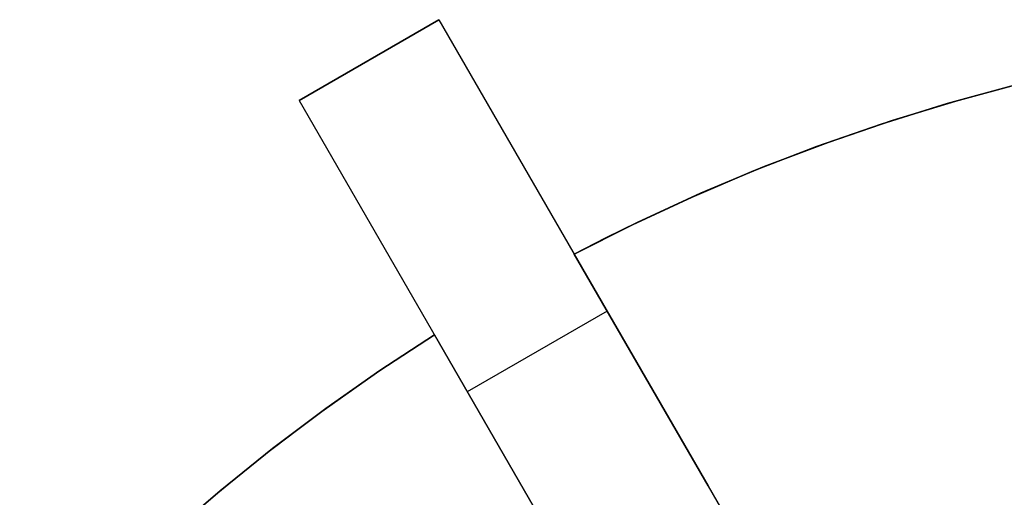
# Model space of a CAD drawing. Header units: millimetres. Extents: x 560 to 900, y 2299 to 2636.
# Tile 21 of 44: x 619 to 692, y 2583 to 2618. Entities that reach past the tile are written whole.
import ezdxf

# ---------------------------------------------------------------- set-up
doc = ezdxf.new("R2010")
doc.units = ezdxf.units.MM

msp = doc.modelspace()

# ---------------------------------------------------------------- linework, layer by layer
for points in [[(650.196, 2618.08), (639.804, 2612.08)], [(650.196, 2618.08), (639.804, 2612.08)], [(639.804, 2612.08), (650.196, 2618.08)], [(650.196, 2618.08), (675.196, 2574.779)], [(660.256, 2600.656), (664.576, 2602.836), (669.021, 2604.902), (673.587, 2606.843), (678.27, 2608.654), (683.065, 2610.324), (687.967, 2611.846), (692.969, 2613.213), (695.506, 2613.836), (698.065, 2614.417)], [(698.065, 2614.417), (695.506, 2613.836), (692.969, 2613.213), (687.967, 2611.846), (683.065, 2610.324), (678.27, 2608.654), (673.587, 2606.843), (669.021, 2604.902), (664.576, 2602.836), (660.256, 2600.656)], [(660.256, 2600.656), (662.59, 2601.855), (664.934, 2603.009), (669.644, 2605.177), (674.378, 2607.162), (679.124, 2608.965), (683.875, 2610.588), (688.621, 2612.035), (693.354, 2613.31), (698.065, 2614.417)], [(660.256, 2600.656), (662.59, 2601.855), (664.934, 2603.009), (669.644, 2605.177), (674.378, 2607.162), (679.124, 2608.965), (683.875, 2610.588), (688.621, 2612.035), (693.354, 2613.31), (698.065, 2614.417)], [(698.065, 2614.417), (693.354, 2613.31), (688.621, 2612.035), (683.875, 2610.588), (679.124, 2608.965), (674.378, 2607.162), (669.644, 2605.177), (664.934, 2603.009), (662.59, 2601.855), (660.256, 2600.656)], [(698.065, 2614.417), (693.354, 2613.31), (688.621, 2612.035), (683.875, 2610.588), (679.124, 2608.965), (674.378, 2607.162), (669.644, 2605.177), (664.934, 2603.009), (662.59, 2601.855), (660.256, 2600.656)], [(660.256, 2600.656), (664.576, 2602.836), (669.021, 2604.902), (673.587, 2606.843), (678.27, 2608.654), (683.065, 2610.324), (687.967, 2611.846), (692.969, 2613.213), (695.506, 2613.836), (698.065, 2614.417)], [(698.065, 2614.417), (693.354, 2613.31), (688.621, 2612.035), (683.875, 2610.588), (679.124, 2608.965), (674.378, 2607.162), (669.644, 2605.177), (664.934, 2603.009), (662.59, 2601.855), (660.256, 2600.656)], [(698.065, 2614.417), (693.354, 2613.31), (688.621, 2612.035), (683.875, 2610.588), (679.124, 2608.965), (674.378, 2607.162), (669.644, 2605.177), (664.934, 2603.009), (662.59, 2601.855), (660.256, 2600.656)], [(639.804, 2612.08), (664.804, 2568.779)], [(670.196, 2583.439), (660.256, 2600.656)], [(660.256, 2600.656), (670.196, 2583.439)], [(670.196, 2583.439), (660.256, 2600.656)], [(660.256, 2600.656), (670.196, 2583.439)], [(670.196, 2583.439), (660.256, 2600.656)], [(660.256, 2600.656), (670.196, 2583.439)], [(662.696, 2596.429), (652.304, 2590.429)], [(662.696, 2596.429), (652.304, 2590.429)], [(619.042, 2568.793), (622.356, 2572.32), (625.826, 2575.781), (629.453, 2579.167), (633.234, 2582.47), (637.169, 2585.679), (641.254, 2588.786), (645.487, 2591.781), (647.658, 2593.234), (649.864, 2594.656)], [(619.042, 2568.793), (622.356, 2572.32), (625.826, 2575.781), (629.453, 2579.167), (633.234, 2582.47), (637.169, 2585.679), (641.254, 2588.786), (645.487, 2591.781), (647.658, 2593.234), (649.864, 2594.656)], [(619.042, 2568.793), (620.825, 2570.719), (622.633, 2572.604), (626.317, 2576.253), (630.087, 2579.737), (633.931, 2583.054), (637.84, 2586.205), (641.804, 2589.188), (645.815, 2592.005), (649.864, 2594.656)], [(619.042, 2568.793), (620.825, 2570.719), (622.633, 2572.604), (626.317, 2576.253), (630.087, 2579.737), (633.931, 2583.054), (637.84, 2586.205), (641.804, 2589.188), (645.815, 2592.005), (649.864, 2594.656)], [(649.864, 2594.656), (645.815, 2592.005), (641.804, 2589.188), (637.84, 2586.205), (633.931, 2583.054), (630.087, 2579.737), (626.317, 2576.253), (622.633, 2572.604), (620.825, 2570.719), (619.042, 2568.793)], [(649.864, 2594.656), (645.815, 2592.005), (641.804, 2589.188), (637.84, 2586.205), (633.931, 2583.054), (630.087, 2579.737), (626.317, 2576.253), (622.633, 2572.604), (620.825, 2570.719), (619.042, 2568.793)], [(619.042, 2568.793), (622.356, 2572.32), (625.826, 2575.781), (629.453, 2579.167), (633.234, 2582.47), (637.169, 2585.679), (641.254, 2588.786), (645.487, 2591.781), (647.658, 2593.234), (649.864, 2594.656)], [(649.864, 2594.656), (645.815, 2592.005), (641.804, 2589.188), (637.84, 2586.205), (633.931, 2583.054), (630.087, 2579.737), (626.317, 2576.253), (622.633, 2572.604), (620.825, 2570.719), (619.042, 2568.793)], [(649.864, 2594.656), (645.815, 2592.005), (641.804, 2589.188), (637.84, 2586.205), (633.931, 2583.054), (630.087, 2579.737), (626.317, 2576.253), (622.633, 2572.604), (620.825, 2570.719), (619.042, 2568.793)], [(649.864, 2594.656), (659.804, 2577.439)], [(659.804, 2577.439), (649.864, 2594.656)], [(649.864, 2594.656), (659.804, 2577.439)], [(659.804, 2577.439), (649.864, 2594.656)], [(649.864, 2594.656), (659.804, 2577.439)], [(659.804, 2577.439), (649.864, 2594.656)], [(675.196, 2574.779), (670.196, 2583.439)], [(670.196, 2583.439), (675.196, 2574.779)], [(675.196, 2574.779), (670.196, 2583.439)], [(670.196, 2583.439), (675.196, 2574.779)], [(675.196, 2574.779), (670.196, 2583.439)], [(670.196, 2583.439), (675.196, 2574.779)]]:
    msp.add_lwpolyline(points)
at = {"extrusion": (0.866025, 0.5, 9.75037e-15)}
msp.add_lwpolyline([(1917.226, 111.995), (1918.079, 111.98), (1918.932, 111.937), (1919.782, 111.864), (1920.63, 111.762), (1921.474, 111.631), (1922.312, 111.472), (1923.145, 111.284), (1923.971, 111.068), (1924.789, 110.824), (1925.598, 110.552), (1926.397, 110.252), (1927.186, 109.925), (1927.963, 109.572), (1928.727, 109.192), (1929.479, 108.787), (1930.215, 108.355), (1930.937, 107.9), (1931.643, 107.419), (1932.332, 106.915), (1933.003, 106.388), (1933.656, 105.838), (1934.29, 105.266), (1934.903, 104.673), (1935.497, 104.059), (1936.069, 103.425), (1936.619, 102.772), (1937.146, 102.101), (1937.65, 101.412), (1938.13, 100.706), (1938.586, 99.985), (1939.017, 99.248), (1939.423, 98.497), (1939.803, 97.732), (1940.156, 96.955), (1940.483, 96.166), (1940.782, 95.367), (1941.054, 94.558), (1941.299, 93.74), (1941.515, 92.914), (1941.703, 92.081), (1941.862, 91.243), (1941.993, 90.399), (1942.095, 89.552), (1942.168, 88.701), (1942.211, 87.849), (1942.226, 86.995)], dxfattribs=at)
at = {"extrusion": (1, 0, 0)}
for points in [[(2618.08, 86.995), (2618.08, -163.005)], [(2615.08, -163.005), (2615.08, 86.995)], [(2612.08, -163.005), (2612.08, 86.995)], [(2600.656, -12.005), (2600.656, -0.005)], [(2600.656, 39.995), (2600.656, 51.995)], [(2600.656, -128.005), (2600.656, -116.005)], [(2594.656, -12.005), (2594.656, -0.005)], [(2594.656, 39.995), (2594.656, 51.995)], [(2594.656, -128.005), (2594.656, -116.005)], [(2583.439, 118.766), (2583.439, 51.995)], [(2583.439, 39.995), (2583.439, -0.005)], [(2583.439, -12.005), (2583.439, -116.005)], [(2583.439, -128.005), (2583.439, -194.776)]]:
    msp.add_lwpolyline(points, dxfattribs=at)
at = {"extrusion": (0.866025, 0.5, 2.44226e-14)}
msp.add_lwpolyline([(1942.226, -163.005), (1942.211, -163.859), (1942.168, -164.711), (1942.095, -165.562), (1941.993, -166.409), (1941.862, -167.253), (1941.703, -168.091), (1941.515, -168.924), (1941.299, -169.75), (1941.054, -170.568), (1940.782, -171.377), (1940.483, -172.176), (1940.156, -172.965), (1939.803, -173.742), (1939.423, -174.507), (1939.017, -175.258), (1938.586, -175.995), (1938.13, -176.716), (1937.65, -177.422), (1937.146, -178.111), (1936.619, -178.782), (1936.069, -179.435), (1935.497, -180.069), (1934.903, -180.683), (1934.29, -181.276), (1933.656, -181.848), (1933.003, -182.398), (1932.332, -182.925), (1931.643, -183.429), (1930.937, -183.91), (1930.215, -184.365), (1929.479, -184.797), (1928.727, -185.202), (1927.963, -185.582), (1927.186, -185.935), (1926.397, -186.262), (1925.598, -186.562), (1924.789, -186.834), (1923.971, -187.078), (1923.145, -187.294), (1922.312, -187.482), (1921.474, -187.641), (1920.63, -187.772), (1919.782, -187.874), (1918.932, -187.947), (1918.079, -187.99), (1917.226, -188.005)], dxfattribs=at)
at = {"extrusion": (0.866025, 0.5, 4.64163e-15)}
msp.add_lwpolyline([(1942.226, 86.995), (1942.211, 87.849), (1942.168, 88.701), (1942.095, 89.552), (1941.993, 90.399), (1941.862, 91.243), (1941.703, 92.081), (1941.515, 92.914), (1941.299, 93.74), (1941.054, 94.558), (1940.782, 95.367), (1940.483, 96.166), (1940.156, 96.955), (1939.803, 97.732), (1939.423, 98.497), (1939.017, 99.248), (1938.586, 99.985), (1938.13, 100.706), (1937.65, 101.412), (1937.146, 102.101), (1936.619, 102.772), (1936.069, 103.425), (1935.497, 104.059), (1934.903, 104.673), (1934.29, 105.266), (1933.656, 105.838), (1933.003, 106.388), (1932.332, 106.915), (1931.643, 107.419), (1930.937, 107.9), (1930.215, 108.355), (1929.479, 108.787), (1928.727, 109.192), (1927.963, 109.572), (1927.186, 109.925), (1926.397, 110.252), (1925.598, 110.552), (1924.789, 110.824), (1923.971, 111.068), (1923.145, 111.284), (1922.312, 111.472), (1921.474, 111.631), (1920.63, 111.762), (1919.782, 111.864), (1918.932, 111.937), (1918.079, 111.98), (1917.226, 111.995)], dxfattribs=at)
at = {"extrusion": (0.866025, 0.5, 4.73944e-15)}
msp.add_lwpolyline([(1917.226, -188.005), (1918.079, -187.99), (1918.932, -187.947), (1919.782, -187.874), (1920.63, -187.772), (1921.474, -187.641), (1922.312, -187.482), (1923.145, -187.294), (1923.971, -187.078), (1924.789, -186.834), (1925.598, -186.562), (1926.397, -186.262), (1927.186, -185.935), (1927.963, -185.582), (1928.727, -185.202), (1929.479, -184.797), (1930.215, -184.365), (1930.937, -183.91), (1931.643, -183.429), (1932.332, -182.925), (1933.003, -182.398), (1933.656, -181.848), (1934.29, -181.276), (1934.903, -180.683), (1935.497, -180.069), (1936.069, -179.435), (1936.619, -178.782), (1937.146, -178.111), (1937.65, -177.422), (1938.13, -176.716), (1938.586, -175.995), (1939.017, -175.258), (1939.423, -174.507), (1939.803, -173.742), (1940.156, -172.965), (1940.483, -172.176), (1940.782, -171.377), (1941.054, -170.568), (1941.299, -169.75), (1941.515, -168.924), (1941.703, -168.091), (1941.862, -167.253), (1941.993, -166.409), (1942.095, -165.562), (1942.168, -164.711), (1942.211, -163.859), (1942.226, -163.005)], dxfattribs=at)
at = {"extrusion": (0.866025, 0.5, 2.06236e-14)}
msp.add_lwpolyline([(1942.226, 86.995), (1942.211, 87.849), (1942.168, 88.701), (1942.095, 89.552), (1941.993, 90.399), (1941.862, 91.243), (1941.703, 92.081), (1941.515, 92.914), (1941.299, 93.74), (1941.054, 94.558), (1940.782, 95.367), (1940.483, 96.166), (1940.156, 96.955), (1939.803, 97.732), (1939.423, 98.497), (1939.017, 99.248), (1938.586, 99.985), (1938.13, 100.706), (1937.65, 101.412), (1937.146, 102.101), (1936.619, 102.772), (1936.069, 103.425), (1935.497, 104.059), (1934.903, 104.673), (1934.29, 105.266), (1933.656, 105.838), (1933.003, 106.388), (1932.332, 106.915), (1931.643, 107.419), (1930.937, 107.9), (1930.215, 108.355), (1929.479, 108.787), (1928.727, 109.192), (1927.963, 109.572), (1927.186, 109.925), (1926.397, 110.252), (1925.598, 110.552), (1924.789, 110.824), (1923.971, 111.068), (1923.145, 111.284), (1922.312, 111.472), (1921.474, 111.631), (1920.63, 111.762), (1919.782, 111.864), (1918.932, 111.937), (1918.079, 111.98), (1917.226, 111.995)], dxfattribs=at)
at = {"extrusion": (0.866025, 0.5, 7.12477e-15)}
msp.add_lwpolyline([(1917.226, -188.005), (1918.079, -187.99), (1918.932, -187.947), (1919.782, -187.874), (1920.63, -187.772), (1921.474, -187.641), (1922.312, -187.482), (1923.145, -187.294), (1923.971, -187.078), (1924.789, -186.834), (1925.598, -186.562), (1926.397, -186.262), (1927.186, -185.935), (1927.963, -185.582), (1928.727, -185.202), (1929.479, -184.797), (1930.215, -184.365), (1930.937, -183.91), (1931.643, -183.429), (1932.332, -182.925), (1933.003, -182.398), (1933.656, -181.848), (1934.29, -181.276), (1934.903, -180.683), (1935.497, -180.069), (1936.069, -179.435), (1936.619, -178.782), (1937.146, -178.111), (1937.65, -177.422), (1938.13, -176.716), (1938.586, -175.995), (1939.017, -175.258), (1939.423, -174.507), (1939.803, -173.742), (1940.156, -172.965), (1940.483, -172.176), (1940.782, -171.377), (1941.054, -170.568), (1941.299, -169.75), (1941.515, -168.924), (1941.703, -168.091), (1941.862, -167.253), (1941.993, -166.409), (1942.095, -165.562), (1942.168, -164.711), (1942.211, -163.859), (1942.226, -163.005)], dxfattribs=at)
at = {"extrusion": (0.866025, 0.5, -2.54082e-14)}
msp.add_lwpolyline([(1897.226, 131.995), (1897.237, 131.312), (1897.272, 130.63), (1897.331, 129.95), (1897.412, 129.272), (1897.517, 128.597), (1897.644, 127.926), (1897.794, 127.26), (1897.967, 126.599), (1898.163, 125.945), (1898.381, 125.297), (1898.62, 124.658), (1898.882, 124.027), (1899.164, 123.405), (1899.468, 122.794), (1899.793, 122.193), (1900.137, 121.603), (1900.502, 121.026), (1900.886, 120.461), (1901.29, 119.91), (1901.712, 119.373), (1902.152, 118.851), (1902.609, 118.344), (1903.084, 117.853), (1903.575, 117.378), (1904.082, 116.921), (1904.604, 116.481), (1905.141, 116.059), (1905.692, 115.656), (1906.257, 115.271), (1906.834, 114.907), (1907.424, 114.562), (1908.024, 114.237), (1908.636, 113.934), (1909.258, 113.651), (1909.889, 113.389), (1910.528, 113.15), (1911.175, 112.932), (1911.83, 112.737), (1912.49, 112.564), (1913.157, 112.413), (1913.828, 112.286), (1914.502, 112.181), (1915.181, 112.1), (1915.861, 112.042), (1916.543, 112.007), (1917.226, 111.995)], dxfattribs=at)
at = {"extrusion": (0.866025, 0.5, -5.47465e-15)}
msp.add_lwpolyline([(1917.226, -188.005), (1916.543, -188.017), (1915.861, -188.052), (1915.181, -188.11), (1914.502, -188.191), (1913.828, -188.296), (1913.157, -188.423), (1912.49, -188.574), (1911.83, -188.747), (1911.175, -188.942), (1910.528, -189.16), (1909.889, -189.399), (1909.258, -189.661), (1908.636, -189.944), (1908.024, -190.247), (1907.424, -190.572), (1906.834, -190.917), (1906.257, -191.281), (1905.692, -191.666), (1905.141, -192.069), (1904.604, -192.491), (1904.082, -192.931), (1903.575, -193.388), (1903.084, -193.863), (1902.609, -194.354), (1902.152, -194.861), (1901.712, -195.383), (1901.29, -195.92), (1900.886, -196.471), (1900.502, -197.036), (1900.137, -197.613), (1899.793, -198.203), (1899.468, -198.804), (1899.164, -199.415), (1898.882, -200.037), (1898.62, -200.668), (1898.381, -201.307), (1898.163, -201.955), (1897.967, -202.609), (1897.794, -203.27), (1897.644, -203.936), (1897.517, -204.607), (1897.412, -205.282), (1897.331, -205.96), (1897.272, -206.64), (1897.237, -207.322), (1897.226, -208.005)], dxfattribs=at)
at = {"extrusion": (0.866025, 0.5, 2.49359e-15)}
msp.add_lwpolyline([(1897.226, 131.995), (1897.237, 131.312), (1897.272, 130.63), (1897.331, 129.95), (1897.412, 129.272), (1897.517, 128.597), (1897.644, 127.926), (1897.794, 127.26), (1897.967, 126.599), (1898.163, 125.945), (1898.381, 125.297), (1898.62, 124.658), (1898.882, 124.027), (1899.164, 123.405), (1899.468, 122.794), (1899.793, 122.193), (1900.137, 121.603), (1900.502, 121.026), (1900.886, 120.461), (1901.29, 119.91), (1901.712, 119.373), (1902.152, 118.851), (1902.609, 118.344), (1903.084, 117.853), (1903.575, 117.378), (1904.082, 116.921), (1904.604, 116.481), (1905.141, 116.059), (1905.692, 115.656), (1906.257, 115.271), (1906.834, 114.907), (1907.424, 114.562), (1908.024, 114.237), (1908.636, 113.934), (1909.258, 113.651), (1909.889, 113.389), (1910.528, 113.15), (1911.175, 112.932), (1911.83, 112.737), (1912.49, 112.564), (1913.157, 112.413), (1913.828, 112.286), (1914.502, 112.181), (1915.181, 112.1), (1915.861, 112.042), (1916.543, 112.007), (1917.226, 111.995)], dxfattribs=at)
at = {"extrusion": (0.866025, 0.5, 1.19045e-14)}
msp.add_lwpolyline([(1917.226, -188.005), (1916.543, -188.017), (1915.861, -188.052), (1915.181, -188.11), (1914.502, -188.191), (1913.828, -188.296), (1913.157, -188.423), (1912.49, -188.574), (1911.83, -188.747), (1911.175, -188.942), (1910.528, -189.16), (1909.889, -189.399), (1909.258, -189.661), (1908.636, -189.944), (1908.024, -190.247), (1907.424, -190.572), (1906.834, -190.917), (1906.257, -191.281), (1905.692, -191.666), (1905.141, -192.069), (1904.604, -192.491), (1904.082, -192.931), (1903.575, -193.388), (1903.084, -193.863), (1902.609, -194.354), (1902.152, -194.861), (1901.712, -195.383), (1901.29, -195.92), (1900.886, -196.471), (1900.502, -197.036), (1900.137, -197.613), (1899.793, -198.203), (1899.468, -198.804), (1899.164, -199.415), (1898.882, -200.037), (1898.62, -200.668), (1898.381, -201.307), (1898.163, -201.955), (1897.967, -202.609), (1897.794, -203.27), (1897.644, -203.936), (1897.517, -204.607), (1897.412, -205.282), (1897.331, -205.96), (1897.272, -206.64), (1897.237, -207.322), (1897.226, -208.005)], dxfattribs=at)
at = {"extrusion": (0.866025, 0.5, 1.08488e-14)}
msp.add_lwpolyline([(1917.226, 111.995), (1916.543, 112.007), (1915.861, 112.042), (1915.181, 112.1), (1914.502, 112.181), (1913.828, 112.286), (1913.157, 112.413), (1912.49, 112.564), (1911.83, 112.737), (1911.175, 112.932), (1910.528, 113.15), (1909.889, 113.389), (1909.258, 113.651), (1908.636, 113.934), (1908.024, 114.237), (1907.424, 114.562), (1906.834, 114.907), (1906.257, 115.271), (1905.692, 115.656), (1905.141, 116.059), (1904.604, 116.481), (1904.082, 116.921), (1903.575, 117.378), (1903.084, 117.853), (1902.609, 118.344), (1902.152, 118.851), (1901.712, 119.373), (1901.29, 119.91), (1900.886, 120.461), (1900.502, 121.026), (1900.137, 121.603), (1899.793, 122.193), (1899.468, 122.794), (1899.164, 123.405), (1898.882, 124.027), (1898.62, 124.658), (1898.381, 125.297), (1898.163, 125.945), (1897.967, 126.599), (1897.794, 127.26), (1897.644, 127.926), (1897.517, 128.597), (1897.412, 129.272), (1897.331, 129.95), (1897.272, 130.63), (1897.237, 131.312), (1897.226, 131.995)], dxfattribs=at)
at = {"extrusion": (0.866025, 0.5, -1.05446e-15)}
msp.add_lwpolyline([(1897.226, -208.005), (1897.237, -207.322), (1897.272, -206.64), (1897.331, -205.96), (1897.412, -205.282), (1897.517, -204.607), (1897.644, -203.936), (1897.794, -203.27), (1897.967, -202.609), (1898.163, -201.955), (1898.381, -201.307), (1898.62, -200.668), (1898.882, -200.037), (1899.164, -199.415), (1899.468, -198.804), (1899.793, -198.203), (1900.137, -197.613), (1900.502, -197.036), (1900.886, -196.471), (1901.29, -195.92), (1901.712, -195.383), (1902.152, -194.861), (1902.609, -194.354), (1903.084, -193.863), (1903.575, -193.388), (1904.082, -192.931), (1904.604, -192.491), (1905.141, -192.069), (1905.692, -191.666), (1906.257, -191.281), (1906.834, -190.917), (1907.424, -190.572), (1908.024, -190.247), (1908.636, -189.944), (1909.258, -189.661), (1909.889, -189.399), (1910.528, -189.16), (1911.175, -188.942), (1911.83, -188.747), (1912.49, -188.574), (1913.157, -188.423), (1913.828, -188.296), (1914.502, -188.191), (1915.181, -188.11), (1915.861, -188.052), (1916.543, -188.017), (1917.226, -188.005)], dxfattribs=at)

doc.saveas('drawing.dxf')
